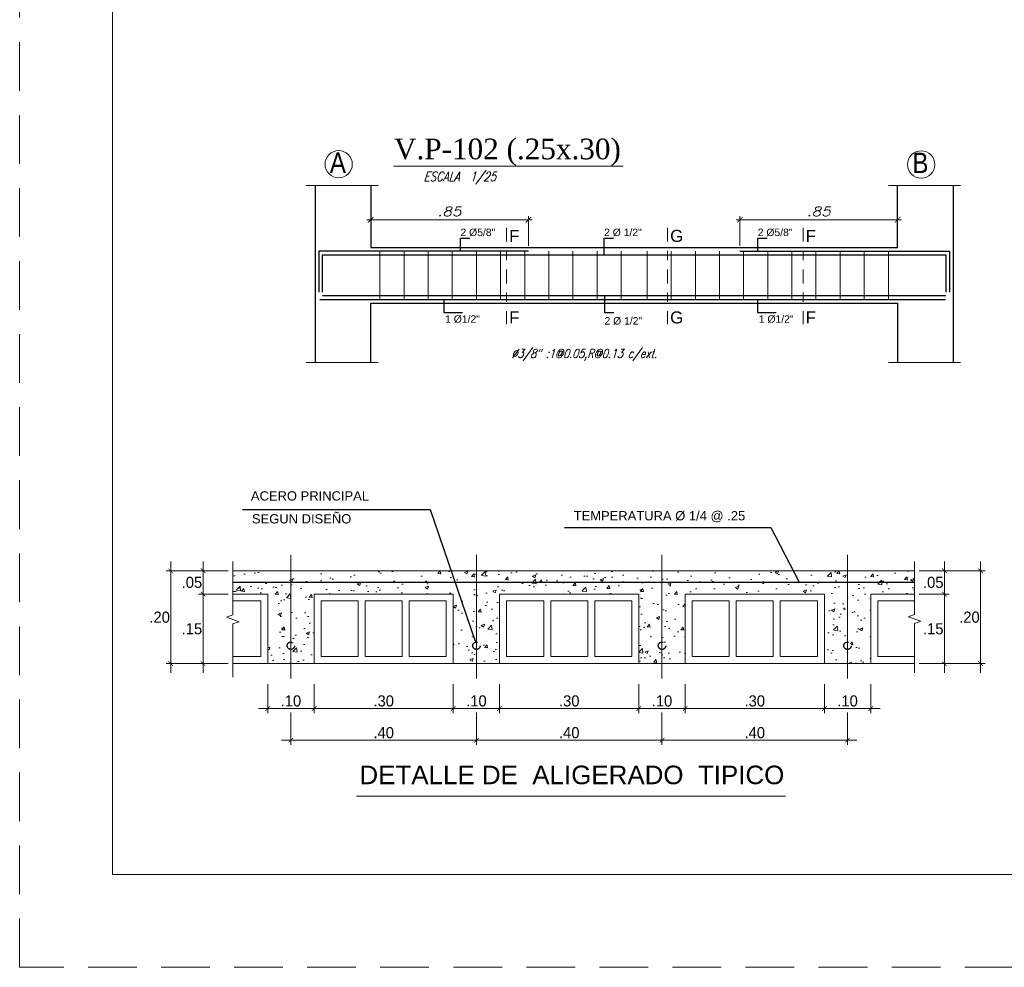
# Model space of a CAD drawing. Header units: metres. Extents: x -11 to 490, y -19 to 215.
# Tile 30 of 73: x 42 to 52, y -7 to 4. Entities that reach past the tile are written whole.
import ezdxf
from ezdxf.enums import TextEntityAlignment as Align

# ---------------------------------------------------------------- set-up
doc = ezdxf.new("R2010")
doc.units = ezdxf.units.M
for name, pattern in [('ARJ', [0.3, 0.2, -0.1]), ('CONTINUA', [0]), ('DASHDOT2', [0.5, 0.25, -0.125, 0, -0.125]), ('DASHED', [19.05, 12.7, -6.35]), ('DASHEDX2', [38.1, 25.4, -12.7]), ('HIDDEN', [0.375, 0.25, -0.125])]:
    doc.linetypes.add(name, pattern=pattern)
for name, color, linetype in [('ACERO', 30, 'Continuous'), ('CIMENZANJAS', 3, 'Continuous'), ('CODIGOS', 1, 'Continuous'), ('dibujavigas', 7, 'Continuous'), ('P1', 1, 'Continuous'), ('VIGAS', 2, 'Continuous')]:
    doc.layers.add(name, color=color, linetype=linetype)
for name, color, linetype, lineweight in [('ARMADURA', 4, 'Continuous', 25), ('COTA', 92, 'Continuous', 13), ('LAYER2', 1, 'Continuous', 20), ('MEZ', 51, 'Continuous', 13), ('p2', 255, 'Continuous', 15), ('Pluma 0.2', 252, 'Continuous', 20), ('Pluma Nº 0.1', 1, 'Continuous', 9), ('proy', 142, 'DASHEDX2', 20), ('TEXTO', 14, 'Continuous', 40)]:
    doc.layers.add(name, color=color, linetype=linetype, lineweight=lineweight)
doc.layers.add('no se imprime', color=8, linetype='DASHED', plot=False)
doc.styles.add('ARIAL', font='arial.ttf', dxfattribs={"width": 0.95})
doc.styles.add('ARIALREG', font='arial.ttf')
doc.styles.add('DUTCHBI', font='dutchbi.ttf')
doc.styles.add('INDICACIONES', font='romans.shx', dxfattribs={"width": 1.2, "oblique": 15})
doc.styles.add('STYLE1', font='arial.ttf')
doc.styles.add('STYLE2', font='swissel.ttf', dxfattribs={"height": 0.3})
doc.styles.add('STYLE5', font='romans.shx', dxfattribs={"width": 0.8})
doc.dimstyles.new('cota 10', dxfattribs={"dimtxt": 0.1, "dimasz": 0.05, "dimexe": 0.1, "dimexo": 0.1, "dimgap": 0.02, "dimtad": 2, "dimtih": 1, "dimtoh": 1, "dimlfac": 0.2, "dimzin": 0, "dimtxsty": 'ARIAL', "dimblk": 'ARCHTICK', "dimcen": 0, "dimdle": 0.1, "dimclrd": 256, "dimclre": 256, "dimclrt": 5, "dimadec": 0, "dimazin": 0, "dimtfac": 1, "dimtix": 1, "dimtmove": 0, "dimatfit": 0, "dimfxl": 1, "dimtolj": 1, "dimtzin": 0, "dimarcsym": 0})
doc.dimstyles.new('PLANTA-25', dxfattribs={"dimtxt": 0.085, "dimasz": 0.045, "dimexe": 0.04, "dimexo": 0.02, "dimgap": 0.018, "dimtad": 1, "dimtih": 1, "dimtoh": 1, "dimlfac": 0.5, "dimzin": 4, "dimdsep": 46, "dimtxsty": 'INDICACIONES', "dimblk": 'ARCHTICK', "dimcen": 0, "dimdle": 0.04, "dimclrd": 1, "dimclre": 1, "dimclrt": 3, "dimadec": 0, "dimazin": 0, "dimtfac": 1, "dimtmove": 2, "dimatfit": 3, "dimfxl": 1, "dimtolj": 1, "dimtzin": 4, "dimlwd": 5, "dimlwe": 5, "dimarcsym": 0})

# ---------------------------------------------------------------- blocks, each defined once
blk = doc.blocks.new('_ARCHTICK')
at = {"color": 0, "linetype": 'ByBlock', "const_width": 0.15}
blk.add_lwpolyline([(-0.5, -0.5), (0.5, 0.5)], dxfattribs=at)
blk = doc.blocks.new('*D29')
at = {"layer": 'COTA', "color": 152, "linetype": 'Continuous', "lineweight": 5, "transparency": 16777216}
for p, q in [((48.645, -3.841), (48.645, -4.189)), ((50.645, -3.841), (50.645, -4.189)), ((48.545, -4.139), (50.745, -4.139))]:
    blk.add_line(p, q, dxfattribs=at)
at = {"layer": 'Defpoints', "color": 0, "linetype": 'Continuous', "lineweight": 5, "transparency": 16777216}
for p in [(48.645, -3.791), (50.645, -3.791), (50.645, -4.139)]:
    blk.add_point(p, dxfattribs=at)
at = {"layer": 'COTA', "color": 152, "linetype": 'Continuous', "lineweight": 5, "transparency": 16777216, "xscale": 0.05, "yscale": 0.05, "zscale": 0.05, "rotation": 180}
blk.add_blockref('_ARCHTICK', (48.645, -4.139), dxfattribs=at)
at = {"layer": 'COTA', "color": 152, "linetype": 'Continuous', "lineweight": 5, "transparency": 16777216, "xscale": 0.05, "yscale": 0.05, "zscale": 0.05}
blk.add_blockref('_ARCHTICK', (50.645, -4.139), dxfattribs=at)
at = {"layer": 'COTA', "color": 3, "linetype": 'Continuous', "lineweight": 5, "transparency": 16777216, "insert": (49.645, -4.058), "char_height": 0.12, "attachment_point": 5, "style": 'ARIAL'}
blk.add_mtext('\\A1;.40', dxfattribs=at)
blk = doc.blocks.new('*D30')
at = {"layer": 'COTA', "color": 152, "linetype": 'Continuous', "lineweight": 5, "transparency": 16777216}
for p, q in [((48.895, -3.534), (48.895, -3.847)), ((50.395, -3.534), (50.395, -3.847)), ((48.795, -3.797), (50.495, -3.797))]:
    blk.add_line(p, q, dxfattribs=at)
at = {"layer": 'Defpoints', "color": 0, "linetype": 'Continuous', "lineweight": 5, "transparency": 16777216}
for p in [(48.895, -3.484), (50.395, -3.484), (50.395, -3.797)]:
    blk.add_point(p, dxfattribs=at)
at = {"layer": 'COTA', "color": 152, "linetype": 'Continuous', "lineweight": 5, "transparency": 16777216, "xscale": 0.05, "yscale": 0.05, "zscale": 0.05, "rotation": 180}
blk.add_blockref('_ARCHTICK', (48.895, -3.797), dxfattribs=at)
at = {"layer": 'COTA', "color": 152, "linetype": 'Continuous', "lineweight": 5, "transparency": 16777216, "xscale": 0.05, "yscale": 0.05, "zscale": 0.05}
blk.add_blockref('_ARCHTICK', (50.395, -3.797), dxfattribs=at)
at = {"layer": 'COTA', "color": 3, "linetype": 'Continuous', "lineweight": 5, "transparency": 16777216, "insert": (49.645, -3.716), "char_height": 0.12, "attachment_point": 5, "style": 'ARIAL'}
blk.add_mtext('\\A1;.30', dxfattribs=at)
blk = doc.blocks.new('*D31')
at = {"layer": 'COTA', "color": 152, "linetype": 'Continuous', "lineweight": 5, "transparency": 16777216}
for p, q in [((44.645, -3.841), (44.645, -4.189)), ((46.645, -3.841), (46.645, -4.189)), ((44.545, -4.139), (46.745, -4.139))]:
    blk.add_line(p, q, dxfattribs=at)
at = {"layer": 'Defpoints', "color": 0, "linetype": 'Continuous', "lineweight": 5, "transparency": 16777216}
for p in [(44.645, -3.791), (46.645, -3.791), (46.645, -4.139)]:
    blk.add_point(p, dxfattribs=at)
at = {"layer": 'COTA', "color": 152, "linetype": 'Continuous', "lineweight": 5, "transparency": 16777216, "xscale": 0.05, "yscale": 0.05, "zscale": 0.05, "rotation": 180}
blk.add_blockref('_ARCHTICK', (44.645, -4.139), dxfattribs=at)
at = {"layer": 'COTA', "color": 152, "linetype": 'Continuous', "lineweight": 5, "transparency": 16777216, "xscale": 0.05, "yscale": 0.05, "zscale": 0.05}
blk.add_blockref('_ARCHTICK', (46.645, -4.139), dxfattribs=at)
at = {"layer": 'COTA', "color": 3, "linetype": 'Continuous', "lineweight": 5, "transparency": 16777216, "insert": (45.645, -4.058), "char_height": 0.12, "attachment_point": 5, "style": 'ARIAL'}
blk.add_mtext('\\A1;.40', dxfattribs=at)
blk = doc.blocks.new('*D32')
at = {"layer": 'COTA', "color": 152, "linetype": 'Continuous', "lineweight": 5, "transparency": 16777216}
for p, q in [((44.895, -3.534), (44.895, -3.847)), ((46.395, -3.534), (46.395, -3.847)), ((44.795, -3.797), (46.495, -3.797))]:
    blk.add_line(p, q, dxfattribs=at)
at = {"layer": 'Defpoints', "color": 0, "linetype": 'Continuous', "lineweight": 5, "transparency": 16777216}
for p in [(44.895, -3.484), (46.395, -3.484), (46.395, -3.797)]:
    blk.add_point(p, dxfattribs=at)
at = {"layer": 'COTA', "color": 152, "linetype": 'Continuous', "lineweight": 5, "transparency": 16777216, "xscale": 0.05, "yscale": 0.05, "zscale": 0.05, "rotation": 180}
blk.add_blockref('_ARCHTICK', (44.895, -3.797), dxfattribs=at)
at = {"layer": 'COTA', "color": 152, "linetype": 'Continuous', "lineweight": 5, "transparency": 16777216, "xscale": 0.05, "yscale": 0.05, "zscale": 0.05}
blk.add_blockref('_ARCHTICK', (46.395, -3.797), dxfattribs=at)
at = {"layer": 'COTA', "color": 3, "linetype": 'Continuous', "lineweight": 5, "transparency": 16777216, "insert": (45.645, -3.716), "char_height": 0.12, "attachment_point": 5, "style": 'ARIAL'}
blk.add_mtext('\\A1;.30', dxfattribs=at)
blk = doc.blocks.new('*D33')
at = {"layer": 'COTA', "color": 152, "linetype": 'Continuous', "lineweight": 5, "transparency": 16777216}
for p, q in [((52.079, -2.213), (52.079, -3.413)), ((51.626, -2.313), (52.129, -2.313)), ((51.626, -3.313), (52.129, -3.313))]:
    blk.add_line(p, q, dxfattribs=at)
at = {"layer": 'Defpoints', "color": 0, "linetype": 'Continuous', "lineweight": 5, "transparency": 16777216}
for p in [(51.576, -2.313), (51.576, -3.313), (52.079, -3.313)]:
    blk.add_point(p, dxfattribs=at)
at = {"layer": 'COTA', "color": 152, "linetype": 'Continuous', "lineweight": 5, "transparency": 16777216, "xscale": 0.05, "yscale": 0.05, "zscale": 0.05}
for p, rotation in [((52.079, -2.313), 90), ((52.079, -3.313), 270)]:
    blk.add_blockref('_ARCHTICK', p, dxfattribs=dict(at, rotation=rotation))
at = {"layer": 'COTA', "color": 3, "linetype": 'Continuous', "lineweight": 5, "transparency": 16777216, "insert": (51.959, -2.813), "char_height": 0.12, "attachment_point": 5, "style": 'ARIAL'}
blk.add_mtext('\\A1;.20', dxfattribs=at)
blk = doc.blocks.new('*D34')
at = {"layer": 'COTA', "color": 152, "linetype": 'Continuous', "lineweight": 5, "transparency": 16777216}
for p, q in [((48.395, -3.534), (48.395, -3.847)), ((48.895, -3.534), (48.895, -3.847)), ((48.295, -3.797), (48.995, -3.797))]:
    blk.add_line(p, q, dxfattribs=at)
at = {"layer": 'Defpoints', "color": 0, "linetype": 'Continuous', "lineweight": 5, "transparency": 16777216}
for p in [(48.395, -3.484), (48.895, -3.484), (48.895, -3.797)]:
    blk.add_point(p, dxfattribs=at)
at = {"layer": 'COTA', "color": 152, "linetype": 'Continuous', "lineweight": 5, "transparency": 16777216, "xscale": 0.05, "yscale": 0.05, "zscale": 0.05, "rotation": 180}
blk.add_blockref('_ARCHTICK', (48.395, -3.797), dxfattribs=at)
at = {"layer": 'COTA', "color": 152, "linetype": 'Continuous', "lineweight": 5, "transparency": 16777216, "xscale": 0.05, "yscale": 0.05, "zscale": 0.05}
blk.add_blockref('_ARCHTICK', (48.895, -3.797), dxfattribs=at)
at = {"layer": 'COTA', "color": 3, "linetype": 'Continuous', "lineweight": 5, "transparency": 16777216, "insert": (48.645, -3.716), "char_height": 0.12, "attachment_point": 5, "style": 'ARIAL'}
blk.add_mtext('\\A1;.10', dxfattribs=at)
blk = doc.blocks.new('*D35')
at = {"layer": 'COTA', "color": 152, "linetype": 'Continuous', "lineweight": 5, "transparency": 16777216}
for p, q in [((46.395, -3.534), (46.395, -3.847)), ((46.895, -3.534), (46.895, -3.847)), ((46.295, -3.797), (46.995, -3.797))]:
    blk.add_line(p, q, dxfattribs=at)
at = {"layer": 'Defpoints', "color": 0, "linetype": 'Continuous', "lineweight": 5, "transparency": 16777216}
for p in [(46.395, -3.484), (46.895, -3.484), (46.895, -3.797)]:
    blk.add_point(p, dxfattribs=at)
at = {"layer": 'COTA', "color": 152, "linetype": 'Continuous', "lineweight": 5, "transparency": 16777216, "xscale": 0.05, "yscale": 0.05, "zscale": 0.05, "rotation": 180}
blk.add_blockref('_ARCHTICK', (46.395, -3.797), dxfattribs=at)
at = {"layer": 'COTA', "color": 152, "linetype": 'Continuous', "lineweight": 5, "transparency": 16777216, "xscale": 0.05, "yscale": 0.05, "zscale": 0.05}
blk.add_blockref('_ARCHTICK', (46.895, -3.797), dxfattribs=at)
at = {"layer": 'COTA', "color": 3, "linetype": 'Continuous', "lineweight": 5, "transparency": 16777216, "insert": (46.645, -3.716), "char_height": 0.12, "attachment_point": 5, "style": 'ARIAL'}
blk.add_mtext('\\A1;.10', dxfattribs=at)
blk = doc.blocks.new('*D36')
at = {"layer": 'COTA', "color": 152, "linetype": 'Continuous', "lineweight": 5, "transparency": 16777216}
for p, q in [((46.645, -3.841), (46.645, -4.189)), ((48.645, -3.841), (48.645, -4.189)), ((46.545, -4.139), (48.745, -4.139))]:
    blk.add_line(p, q, dxfattribs=at)
at = {"layer": 'Defpoints', "color": 0, "linetype": 'Continuous', "lineweight": 5, "transparency": 16777216}
for p in [(46.645, -3.791), (48.645, -3.791), (48.645, -4.139)]:
    blk.add_point(p, dxfattribs=at)
at = {"layer": 'COTA', "color": 152, "linetype": 'Continuous', "lineweight": 5, "transparency": 16777216, "xscale": 0.05, "yscale": 0.05, "zscale": 0.05, "rotation": 180}
blk.add_blockref('_ARCHTICK', (46.645, -4.139), dxfattribs=at)
at = {"layer": 'COTA', "color": 152, "linetype": 'Continuous', "lineweight": 5, "transparency": 16777216, "xscale": 0.05, "yscale": 0.05, "zscale": 0.05}
blk.add_blockref('_ARCHTICK', (48.645, -4.139), dxfattribs=at)
at = {"layer": 'COTA', "color": 3, "linetype": 'Continuous', "lineweight": 5, "transparency": 16777216, "insert": (47.645, -4.058), "char_height": 0.12, "attachment_point": 5, "style": 'ARIAL'}
blk.add_mtext('\\A1;.40', dxfattribs=at)
blk = doc.blocks.new('*D37')
at = {"layer": 'COTA', "color": 152, "linetype": 'Continuous', "lineweight": 5, "transparency": 16777216}
for p, q in [((46.895, -3.534), (46.895, -3.847)), ((48.395, -3.534), (48.395, -3.847)), ((46.795, -3.797), (48.495, -3.797))]:
    blk.add_line(p, q, dxfattribs=at)
at = {"layer": 'Defpoints', "color": 0, "linetype": 'Continuous', "lineweight": 5, "transparency": 16777216}
for p in [(46.895, -3.484), (48.395, -3.484), (48.395, -3.797)]:
    blk.add_point(p, dxfattribs=at)
at = {"layer": 'COTA', "color": 152, "linetype": 'Continuous', "lineweight": 5, "transparency": 16777216, "xscale": 0.05, "yscale": 0.05, "zscale": 0.05, "rotation": 180}
blk.add_blockref('_ARCHTICK', (46.895, -3.797), dxfattribs=at)
at = {"layer": 'COTA', "color": 152, "linetype": 'Continuous', "lineweight": 5, "transparency": 16777216, "xscale": 0.05, "yscale": 0.05, "zscale": 0.05}
blk.add_blockref('_ARCHTICK', (48.395, -3.797), dxfattribs=at)
at = {"layer": 'COTA', "color": 3, "linetype": 'Continuous', "lineweight": 5, "transparency": 16777216, "insert": (47.645, -3.716), "char_height": 0.12, "attachment_point": 5, "style": 'ARIAL'}
blk.add_mtext('\\A1;.30', dxfattribs=at)
blk = doc.blocks.new('*D38')
at = {"layer": 'COTA', "color": 152, "linetype": 'Continuous', "lineweight": 5, "transparency": 16777216}
for p, q in [((51.689, -2.213), (51.689, -2.663)), ((51.418, -2.313), (51.739, -2.313)), ((51.418, -2.563), (51.739, -2.563))]:
    blk.add_line(p, q, dxfattribs=at)
at = {"layer": 'Defpoints', "color": 0, "linetype": 'Continuous', "lineweight": 5, "transparency": 16777216}
for p in [(51.368, -2.313), (51.368, -2.563), (51.689, -2.563)]:
    blk.add_point(p, dxfattribs=at)
at = {"layer": 'COTA', "color": 152, "linetype": 'Continuous', "lineweight": 5, "transparency": 16777216, "xscale": 0.05, "yscale": 0.05, "zscale": 0.05}
for p, rotation in [((51.689, -2.313), 90), ((51.689, -2.563), 270)]:
    blk.add_blockref('_ARCHTICK', p, dxfattribs=dict(at, rotation=rotation))
at = {"layer": 'COTA', "color": 3, "linetype": 'Continuous', "lineweight": 5, "transparency": 16777216, "insert": (51.569, -2.438), "char_height": 0.12, "attachment_point": 5, "style": 'ARIAL'}
blk.add_mtext('\\A1;.05', dxfattribs=at)
blk = doc.blocks.new('*D39')
at = {"layer": 'COTA', "color": 152, "linetype": 'Continuous', "lineweight": 5, "transparency": 16777216}
for p, q in [((51.689, -2.463), (51.689, -3.413)), ((51.418, -2.563), (51.739, -2.563)), ((51.418, -3.313), (51.739, -3.313))]:
    blk.add_line(p, q, dxfattribs=at)
at = {"layer": 'Defpoints', "color": 0, "linetype": 'Continuous', "lineweight": 5, "transparency": 16777216}
for p in [(51.368, -2.563), (51.368, -3.313), (51.689, -3.313)]:
    blk.add_point(p, dxfattribs=at)
at = {"layer": 'COTA', "color": 152, "linetype": 'Continuous', "lineweight": 5, "transparency": 16777216, "xscale": 0.05, "yscale": 0.05, "zscale": 0.05}
for p, rotation in [((51.689, -2.563), 90), ((51.689, -3.313), 270)]:
    blk.add_blockref('_ARCHTICK', p, dxfattribs=dict(at, rotation=rotation))
at = {"layer": 'COTA', "color": 3, "linetype": 'Continuous', "lineweight": 5, "transparency": 16777216, "insert": (51.569, -2.938), "char_height": 0.12, "attachment_point": 5, "style": 'ARIAL'}
blk.add_mtext('\\A1;.15', dxfattribs=at)
blk = doc.blocks.new('*D40')
at = {"layer": 'COTA', "color": 152, "linetype": 'Continuous', "lineweight": 5, "transparency": 16777216}
for p, q in [((50.395, -3.534), (50.395, -3.847)), ((50.895, -3.534), (50.895, -3.847)), ((50.295, -3.797), (50.995, -3.797))]:
    blk.add_line(p, q, dxfattribs=at)
at = {"layer": 'Defpoints', "color": 0, "linetype": 'Continuous', "lineweight": 5, "transparency": 16777216}
for p in [(50.395, -3.484), (50.895, -3.484), (50.895, -3.797)]:
    blk.add_point(p, dxfattribs=at)
at = {"layer": 'COTA', "color": 152, "linetype": 'Continuous', "lineweight": 5, "transparency": 16777216, "xscale": 0.05, "yscale": 0.05, "zscale": 0.05, "rotation": 180}
blk.add_blockref('_ARCHTICK', (50.395, -3.797), dxfattribs=at)
at = {"layer": 'COTA', "color": 152, "linetype": 'Continuous', "lineweight": 5, "transparency": 16777216, "xscale": 0.05, "yscale": 0.05, "zscale": 0.05}
blk.add_blockref('_ARCHTICK', (50.895, -3.797), dxfattribs=at)
at = {"layer": 'COTA', "color": 3, "linetype": 'Continuous', "lineweight": 5, "transparency": 16777216, "insert": (50.645, -3.716), "char_height": 0.12, "attachment_point": 5, "style": 'ARIAL'}
blk.add_mtext('\\A1;.10', dxfattribs=at)
blk = doc.blocks.new('*D41')
at = {"layer": 'COTA', "color": 152, "linetype": 'Continuous', "lineweight": 5, "transparency": 16777216}
for p, q in [((43.698, -2.463), (43.698, -3.413)), ((43.97, -2.563), (43.648, -2.563)), ((43.97, -3.313), (43.648, -3.313))]:
    blk.add_line(p, q, dxfattribs=at)
at = {"layer": 'Defpoints', "color": 0, "linetype": 'Continuous', "lineweight": 5, "transparency": 16777216}
for p in [(44.02, -2.563), (43.698, -3.313), (44.02, -3.313)]:
    blk.add_point(p, dxfattribs=at)
at = {"layer": 'COTA', "color": 152, "linetype": 'Continuous', "lineweight": 5, "transparency": 16777216, "xscale": 0.05, "yscale": 0.05, "zscale": 0.05}
for p, rotation in [((43.698, -2.563), 90), ((43.698, -3.313), 270)]:
    blk.add_blockref('_ARCHTICK', p, dxfattribs=dict(at, rotation=rotation))
at = {"layer": 'COTA', "color": 3, "linetype": 'Continuous', "lineweight": 5, "transparency": 16777216, "insert": (43.578, -2.938), "char_height": 0.12, "attachment_point": 5, "style": 'ARIAL'}
blk.add_mtext('\\A1;.15', dxfattribs=at)
blk = doc.blocks.new('*D42')
at = {"layer": 'COTA', "color": 152, "linetype": 'Continuous', "lineweight": 5, "transparency": 16777216}
for p, q in [((43.698, -2.213), (43.698, -2.663)), ((43.97, -2.313), (43.648, -2.313)), ((43.97, -2.563), (43.648, -2.563))]:
    blk.add_line(p, q, dxfattribs=at)
at = {"layer": 'Defpoints', "color": 0, "linetype": 'Continuous', "lineweight": 5, "transparency": 16777216}
for p in [(44.02, -2.313), (43.698, -2.563), (44.02, -2.563)]:
    blk.add_point(p, dxfattribs=at)
at = {"layer": 'COTA', "color": 152, "linetype": 'Continuous', "lineweight": 5, "transparency": 16777216, "xscale": 0.05, "yscale": 0.05, "zscale": 0.05}
for p, rotation in [((43.698, -2.313), 90), ((43.698, -2.563), 270)]:
    blk.add_blockref('_ARCHTICK', p, dxfattribs=dict(at, rotation=rotation))
at = {"layer": 'COTA', "color": 3, "linetype": 'Continuous', "lineweight": 5, "transparency": 16777216, "insert": (43.578, -2.438), "char_height": 0.12, "attachment_point": 5, "style": 'ARIAL'}
blk.add_mtext('\\A1;.05', dxfattribs=at)
blk = doc.blocks.new('*D43')
at = {"layer": 'COTA', "color": 152, "linetype": 'Continuous', "lineweight": 5, "transparency": 16777216}
for p, q in [((43.349, -2.213), (43.349, -3.413)), ((43.762, -2.313), (43.299, -2.313)), ((43.762, -3.313), (43.299, -3.313))]:
    blk.add_line(p, q, dxfattribs=at)
at = {"layer": 'Defpoints', "color": 0, "linetype": 'Continuous', "lineweight": 5, "transparency": 16777216}
for p in [(43.812, -2.313), (43.349, -3.313), (43.812, -3.313)]:
    blk.add_point(p, dxfattribs=at)
at = {"layer": 'COTA', "color": 152, "linetype": 'Continuous', "lineweight": 5, "transparency": 16777216, "xscale": 0.05, "yscale": 0.05, "zscale": 0.05}
for p, rotation in [((43.349, -2.313), 90), ((43.349, -3.313), 270)]:
    blk.add_blockref('_ARCHTICK', p, dxfattribs=dict(at, rotation=rotation))
at = {"layer": 'COTA', "color": 3, "linetype": 'Continuous', "lineweight": 5, "transparency": 16777216, "insert": (43.23, -2.813), "char_height": 0.12, "attachment_point": 5, "style": 'ARIAL'}
blk.add_mtext('\\A1;.20', dxfattribs=at)
blk = doc.blocks.new('*D44')
at = {"layer": 'COTA', "color": 152, "linetype": 'Continuous', "lineweight": 5, "transparency": 16777216}
for p, q in [((44.395, -3.534), (44.395, -3.847)), ((44.895, -3.534), (44.895, -3.847)), ((44.295, -3.797), (44.995, -3.797))]:
    blk.add_line(p, q, dxfattribs=at)
at = {"layer": 'Defpoints', "color": 0, "linetype": 'Continuous', "lineweight": 5, "transparency": 16777216}
for p in [(44.395, -3.484), (44.895, -3.484), (44.895, -3.797)]:
    blk.add_point(p, dxfattribs=at)
at = {"layer": 'COTA', "color": 152, "linetype": 'Continuous', "lineweight": 5, "transparency": 16777216, "xscale": 0.05, "yscale": 0.05, "zscale": 0.05, "rotation": 180}
blk.add_blockref('_ARCHTICK', (44.395, -3.797), dxfattribs=at)
at = {"layer": 'COTA', "color": 152, "linetype": 'Continuous', "lineweight": 5, "transparency": 16777216, "xscale": 0.05, "yscale": 0.05, "zscale": 0.05}
blk.add_blockref('_ARCHTICK', (44.895, -3.797), dxfattribs=at)
at = {"layer": 'COTA', "color": 3, "linetype": 'Continuous', "lineweight": 5, "transparency": 16777216, "insert": (44.645, -3.716), "char_height": 0.12, "attachment_point": 5, "style": 'ARIAL'}
blk.add_mtext('\\A1;.10', dxfattribs=at)
blk = doc.blocks.new('*D13')
at = {"layer": 'Defpoints', "color": 0, "lineweight": 5, "ltscale": 0.25, "transparency": 16777216}
for p in [(45.505, 1.472), (45.505, 1.172), (47.205, 1.172)]:
    blk.add_point(p, dxfattribs=at)
at = {"layer": 'Pluma Nº 0.1', "color": 1, "lineweight": 5, "ltscale": 0.25, "transparency": 16777216}
for p, q in [((45.505, 1.192), (45.505, 1.512)), ((47.205, 1.192), (47.205, 1.512)), ((47.245, 1.472), (45.465, 1.472))]:
    blk.add_line(p, q, dxfattribs=at)
at = {"layer": 'Pluma Nº 0.1', "color": 1, "lineweight": 5, "ltscale": 0.25, "transparency": 16777216, "xscale": 0.06, "yscale": 0.06, "zscale": 0.06, "rotation": 180.0000000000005}
blk.add_blockref('_ARCHTICK', (45.505, 1.472), dxfattribs=at)
at = {"layer": 'Pluma Nº 0.1', "color": 1, "lineweight": 5, "ltscale": 0.25, "transparency": 16777216, "xscale": 0.06, "yscale": 0.06, "zscale": 0.06}
blk.add_blockref('_ARCHTICK', (47.205, 1.472), dxfattribs=at)
at = {"layer": 'Pluma Nº 0.1', "color": 3, "ltscale": 0.25, "transparency": 16777216, "insert": (46.355, 1.562), "char_height": 0.1, "attachment_point": 5, "style": 'INDICACIONES'}
blk.add_mtext('\\A1;.85', dxfattribs=at)
blk = doc.blocks.new('*D14')
at = {"layer": 'Defpoints', "color": 0, "lineweight": 5, "ltscale": 0.25, "transparency": 16777216}
for p in [(51.185, 1.472), (49.485, 1.172), (51.185, 1.172)]:
    blk.add_point(p, dxfattribs=at)
at = {"layer": 'Pluma Nº 0.1', "color": 1, "lineweight": 5, "ltscale": 0.25, "transparency": 16777216}
for p, q in [((49.485, 1.192), (49.485, 1.512)), ((51.185, 1.192), (51.185, 1.512)), ((49.445, 1.472), (51.225, 1.472))]:
    blk.add_line(p, q, dxfattribs=at)
at = {"layer": 'Pluma Nº 0.1', "color": 1, "lineweight": 5, "ltscale": 0.25, "transparency": 16777216, "xscale": 0.06, "yscale": 0.06, "zscale": 0.06, "rotation": 180}
blk.add_blockref('_ARCHTICK', (49.485, 1.472), dxfattribs=at)
at = {"layer": 'Pluma Nº 0.1', "color": 1, "lineweight": 5, "ltscale": 0.25, "transparency": 16777216, "xscale": 0.06, "yscale": 0.06, "zscale": 0.06}
blk.add_blockref('_ARCHTICK', (51.185, 1.472), dxfattribs=at)
at = {"layer": 'Pluma Nº 0.1', "color": 3, "ltscale": 0.25, "transparency": 16777216, "insert": (50.335, 1.562), "char_height": 0.1, "attachment_point": 5, "style": 'INDICACIONES'}
blk.add_mtext('\\A1;.85', dxfattribs=at)

msp = doc.modelspace()

# ---------------------------------------------------------------- hatches: boundary and pattern name
at = {"layer": 'MEZ'}
h = msp.add_hatch(dxfattribs=at)
h.set_pattern_fill('AR-CONC', scale=0.002, style=0)
h.set_pattern_definition([(50, (-405.0756, -237.67594), (0.36436934, -0.03187817), [0.0381, -0.4191]), (355, (-405.0756, -237.67594), (-0.07048565, 0.38211329), [0.03048, -0.33528]), (100.451, (-405.04523, -237.6786), (0.293885, 0.35023338), [0.03238, -0.35618]), (46.1842, (-405.0756, -237.57434), (0.5421581, -0.08408466), [0.05715, -0.62865]), (96.6356, (-405.0304, -237.58135), (0.47480847, 0.4948511), [0.04857, -0.53427]), (351.184, (-405.0756, -237.57434), (0.4748092, 0.49485024), [0.04572, -0.50292]), (21, (-405.0248, -237.59974), (0.30322976, -0.20453104), [0.0381, -0.4191]), (326, (-405.0248, -237.59974), (0.12360406, 0.36837593), [0.03048, -0.33528]), (71.4514, (-404.99953, -237.61678), (0.42683298, 0.16384572), [0.03238, -0.35618]), (37.5, (-405.0756, -237.67594), (0.006177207, 0.169110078), [0, -0.331216, 0, -0.34036, 0, -0.33655]), (7.5, (-405.0756, -237.67594), (0.133639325, 0.20036115), [0, -0.194056, 0, -0.323596, 0, -0.12827]), (327.5, (-405.18888, -237.67594), (0.27118119, -0.011457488), [0, -0.127, 0, -0.39624, 0, -0.52578]), (317.5, (-405.23968, -237.67594), (0.29625836, 0.05085298), [0, -0.1651, 0, -0.263144, 0, -0.37338])])
h.paths.add_polyline_path([(48.895, -2.563), (50.395, -2.563), (50.395, -3.313), (50.895, -3.313), (50.895, -2.563), (51.368, -2.563), (51.368, -2.436), (47.969, -2.436), (47.863, -2.563), (48.395, -2.563), (48.395, -3.313), (48.895, -3.313)])
h.paths.add_polyline_path([(48.685, -2.693, -1), (48.605, -2.693, -1)], flags=16)
h.paths.add_polyline_path([(48.685, -3.12, -1), (48.605, -3.12, -1)], flags=16)
h.paths.add_polyline_path([(50.685, -2.693, -1), (50.605, -2.693, -1)], flags=16)
h.paths.add_polyline_path([(50.685, -3.12, -1), (50.605, -3.12, -1)], flags=16)
h.paths.add_polyline_path([(47.969, -2.436), (46.455, -2.436), (46.612, -2.669, -0.725401), (46.685, -2.693, -1), (46.605, -2.693, -0.159151), (46.612, -2.669), (46.455, -2.436), (44.02, -2.436), (44.02, -2.563), (44.395, -2.563), (44.395, -3.313), (44.895, -3.313), (44.895, -2.563), (46.395, -2.563), (46.395, -3.313), (46.895, -3.313), (46.895, -2.563), (47.863, -2.563)])
h.paths.add_polyline_path([(48.071, -2.313), (46.371, -2.313), (46.455, -2.436), (47.969, -2.436)])
h.paths.add_polyline_path([(50.193, -2.313), (48.071, -2.313), (47.969, -2.436), (50.124, -2.436)])
h.paths.add_polyline_path([(51.368, -2.313), (50.193, -2.313), (50.124, -2.436), (51.368, -2.436)])
h.paths.add_polyline_path([(46.371, -2.313), (44.02, -2.313), (44.02, -2.436), (46.455, -2.436)])

# ---------------------------------------------------------------- linework, layer by layer
at = {"layer": 'ACERO', "linetype": 'DASHEDX2'}
msp.add_line((44.02, -2.436), (51.368, -2.436), dxfattribs=at)
at = {"layer": 'ACERO', "linetype": 'ARJ'}
for centre in [(44.645, -3.12), (46.645, -3.12), (48.645, -3.12), (50.645, -3.12)]:
    msp.add_circle(centre, 0.04, dxfattribs=at)
at = {"layer": 'ARMADURA', "color": 1, "linetype": 'Continuous', "lineweight": 5}
msp.add_line((45.756, 2.05), (48.225, 2.05), dxfattribs=at)
at = {"layer": 'ARMADURA', "color": 3, "linetype": 'DASHDOT2', "lineweight": 5, "ltscale": 0.6}
for p, q in [((46.97, 1.386), (46.97, 0.347)), ((48.706, 1.386), (48.706, 0.347)), ((50.167, 1.386), (50.167, 0.347))]:
    msp.add_line(p, q, dxfattribs=at)
at = {"layer": 'ARMADURA', "color": 2, "linetype": 'Continuous', "lineweight": 5}
for centre in [(45.16, 2.07), (51.439, 2.068)]:
    msp.add_circle(centre, 0.147, dxfattribs=at)
at = {"layer": 'CODIGOS', "color": 7, "linetype": 'Continuous', "lineweight": 5}
msp.add_line((45.353, -4.743), (49.978, -4.743), dxfattribs=at)
at = {"layer": 'COTA', "linetype": 'Continuous'}
for points in [[(44.02, -2.213), (44.02, -2.786), (43.952, -2.811), (44.089, -2.861), (44.02, -2.886), (44.02, -3.459)], [(51.368, -2.213), (51.368, -2.782), (51.299, -2.807), (51.436, -2.857), (51.368, -2.882), (51.368, -3.413)]]:
    msp.add_lwpolyline(points, dxfattribs=at)
at = {"layer": 'dibujavigas', "color": 2}
for points in [[(44.905, 1.842), (44.905, -0.066)], [(45.505, 1.842), (45.505, 1.172), (51.185, 1.172), (51.185, 1.842)], [(51.785, 1.842), (51.785, -0.066)], [(45.505, -0.066), (45.505, 0.572), (51.185, 0.572), (51.185, -0.066)]]:
    msp.add_lwpolyline(points, dxfattribs=at)
at = {"layer": 'dibujavigas', "color": 1}
for points in [[(45.505, 1.172), (51.185, 1.172)], [(45.505, 1.172), (51.185, 1.172)], [(46.473, 1.132), (46.473, 1.272), (46.573, 1.272)], [(48.021, 1.092), (48.021, 1.272), (48.121, 1.272)], [(49.677, 1.132), (49.677, 1.272), (49.777, 1.272)], [(48.025, 0.652), (48.025, 0.472), (48.125, 0.472)], [(46.295, 0.612), (46.295, 0.472)], [(49.676, 0.612), (49.676, 0.472)], [(46.295, 0.472), (46.495, 0.472)], [(49.676, 0.472), (49.876, 0.472)]]:
    msp.add_lwpolyline(points, dxfattribs=at)
at = {"layer": 'dibujavigas', "color": 4}
for points in [[(47.205, 1.132), (44.945, 1.132), (44.945, 0.692)], [(44.985, 0.692), (44.985, 1.092), (51.705, 1.092), (51.705, 0.692)], [(49.485, 1.132), (51.745, 1.132), (51.745, 0.692)], [(51.705, 0.652), (44.985, 0.652)], [(44.955, 0.612), (51.702, 0.612)]]:
    msp.add_lwpolyline(points, dxfattribs=at)
at = {"layer": 'dibujavigas', "color": 1, "linetype": 'Continuous', "lineweight": 5}
for points in [[(45.605, 1.132), (45.605, 0.612)], [(45.865, 1.132), (45.865, 0.612)], [(46.125, 1.132), (46.125, 0.612)], [(46.385, 1.132), (46.385, 0.612)], [(46.645, 1.132), (46.645, 0.612)], [(46.905, 1.132), (46.905, 0.612)], [(47.165, 1.132), (47.165, 0.612)], [(47.425, 1.132), (47.425, 0.612)], [(47.685, 1.132), (47.685, 0.612)], [(47.945, 1.132), (47.945, 0.612)], [(48.205, 1.132), (48.205, 0.612)], [(48.485, 1.132), (48.485, 0.612)], [(48.745, 1.132), (48.745, 0.612)], [(49.005, 1.132), (49.005, 0.612)], [(49.265, 1.132), (49.265, 0.612)], [(49.525, 1.132), (49.525, 0.612)], [(49.785, 1.132), (49.785, 0.612)], [(50.045, 1.132), (50.045, 0.612)], [(50.305, 1.132), (50.305, 0.612)], [(50.565, 1.132), (50.565, 0.612)], [(50.825, 1.132), (50.825, 0.612)], [(51.085, 1.132), (51.085, 0.612)]]:
    msp.add_lwpolyline(points, dxfattribs=at)
at = {"layer": 'no se imprime', "color": 251, "linetype": 'HIDDEN', "lineweight": 5, "ltscale": 2.1}
msp.add_lwpolyline([(41.721, -6.587), (41.721, 23.913), (84.721, 23.913), (84.721, -6.587)], close=True, dxfattribs=at)
at = {"layer": 'P1', "color": 1}
for p, q in [((44.123, -1.653), (46.146, -1.653)), ((46.146, -1.653), (46.634, -3.082)), ((47.595, -1.845), (49.82, -1.845)), ((49.82, -1.845), (50.124, -2.436))]:
    msp.add_line(p, q, dxfattribs=at)
at = {"layer": 'p2', "color": 9}
for p, q in [((44.02, -2.313), (51.368, -2.313)), ((44.02, -2.563), (44.395, -2.563)), ((44.02, -2.638), (44.32, -2.638)), ((44.32, -2.638), (44.32, -3.238)), ((44.395, -2.563), (44.395, -3.313)), ((44.895, -2.563), (46.395, -2.563)), ((44.895, -2.563), (44.895, -3.313)), ((44.97, -2.638), (45.37, -2.638)), ((44.97, -3.238), (44.97, -2.638)), ((45.37, -3.238), (45.37, -2.638)), ((45.445, -3.238), (45.445, -2.638)), ((45.445, -2.638), (45.845, -2.638)), ((45.845, -3.238), (45.845, -2.638)), ((45.92, -2.638), (46.32, -2.638)), ((45.92, -3.238), (45.92, -2.638)), ((46.32, -2.638), (46.32, -3.238)), ((46.395, -2.563), (46.395, -3.313)), ((46.395, -2.563), (46.395, -3.313)), ((46.895, -2.563), (46.895, -3.313)), ((46.895, -2.563), (48.395, -2.563)), ((46.97, -3.238), (46.97, -2.638)), ((46.97, -2.638), (47.37, -2.638)), ((47.37, -3.238), (47.37, -2.638)), ((47.445, -2.638), (47.845, -2.638)), ((47.445, -3.238), (47.445, -2.638)), ((47.845, -3.238), (47.845, -2.638)), ((47.92, -2.638), (48.32, -2.638)), ((47.92, -3.238), (47.92, -2.638)), ((48.32, -2.638), (48.32, -3.238)), ((48.395, -2.563), (48.395, -3.313)), ((48.895, -2.563), (50.395, -2.563)), ((48.895, -2.563), (48.895, -3.313)), ((48.97, -2.638), (49.37, -2.638)), ((48.97, -3.238), (48.97, -2.638)), ((49.37, -3.238), (49.37, -2.638)), ((49.445, -3.238), (49.445, -2.638)), ((49.445, -2.638), (49.845, -2.638)), ((49.845, -3.238), (49.845, -2.638)), ((49.92, -3.238), (49.92, -2.638)), ((49.92, -2.638), (50.32, -2.638)), ((50.32, -2.638), (50.32, -3.238)), ((50.395, -2.563), (50.395, -3.313)), ((50.895, -2.563), (50.895, -3.313)), ((50.895, -2.563), (51.368, -2.563)), ((50.97, -2.638), (50.97, -3.238)), ((51.368, -2.638), (50.97, -2.638)), ((44.32, -3.238), (44.02, -3.238)), ((45.37, -3.238), (44.97, -3.238)), ((45.845, -3.238), (45.445, -3.238)), ((46.32, -3.238), (45.92, -3.238)), ((47.37, -3.238), (46.97, -3.238)), ((47.845, -3.238), (47.445, -3.238)), ((48.32, -3.238), (47.92, -3.238)), ((49.37, -3.238), (48.97, -3.238)), ((49.845, -3.238), (49.445, -3.238)), ((50.32, -3.238), (49.92, -3.238)), ((50.97, -3.238), (51.368, -3.238)), ((44.02, -3.313), (51.368, -3.313))]:
    msp.add_line(p, q, dxfattribs=at)
at = {"layer": 'p2'}
for p, q in [((44.395, -3.313), (44.895, -3.313)), ((46.395, -3.313), (46.895, -3.313)), ((48.395, -3.313), (48.895, -3.313)), ((50.395, -3.313), (50.895, -3.313))]:
    msp.add_line(p, q, dxfattribs=at)
at = {"layer": 'Pluma 0.2', "color": 4, "ltscale": 0.5}
msp.add_lwpolyline([(42.721, 22.913), (83.721, 22.913), (83.721, -5.587), (42.721, -5.587)], close=True, dxfattribs=at)
at = {"layer": 'proy'}
for p, q in [((44.645, -3.475), (44.645, -2.139)), ((46.645, -3.475), (46.645, -2.139)), ((48.645, -3.475), (48.645, -2.139)), ((50.645, -3.475), (50.645, -2.139))]:
    msp.add_line(p, q, dxfattribs=at)
at = {"layer": 'VIGAS', "color": 152, "linetype": 'Continuous', "lineweight": 5}
for p, q in [((45.584, 1.842), (44.809, 1.842)), ((51.863, 1.842), (51.088, 1.842)), ((45.584, -0.066), (44.809, -0.066)), ((51.863, -0.066), (51.088, -0.066))]:
    msp.add_line(p, q, dxfattribs=at)

# ---------------------------------------------------------------- texts
at = {"layer": 'ARMADURA', "color": 4, "linetype": 'Continuous', "style": 'STYLE2', "width": 0.85}
for s, p in [('A', (45.064, 1.977)), ('B', (51.343, 1.975))]:
    msp.add_text(s, height=0.22, dxfattribs=at).set_placement(p)
at = {"layer": 'CIMENZANJAS', "color": 3, "linetype": 'CONTINUA', "ltscale": 15, "style": 'ARIAL'}
msp.add_text('DETALLE DE  ALIGERADO  TIPICO', height=0.2, dxfattribs=at).set_placement((45.384, -4.613))
at = {"layer": 'dibujavigas', "color": 3, "style": 'STYLE1'}
for s, p in [('2 Ø5/8"', (46.473, 1.272)), ('2 Ø 1/2"', (48.021, 1.272)), ('2 Ø5/8"', (49.677, 1.272))]:
    msp.add_text(s, height=0.08, dxfattribs=at).set_placement(p, align=Align.BOTTOM_LEFT)
for p in [(46.495, 0.442), (49.876, 0.442)]:
    msp.add_text('1 Ø1/2"', height=0.08, dxfattribs=at).set_placement(p, align=Align.TOP_CENTER)
msp.add_text('2 Ø 1/2"', height=0.08, dxfattribs=at).set_placement((48.025, 0.422), align=Align.TOP_LEFT)
at = {"layer": 'LAYER2', "color": 7, "linetype": 'Continuous'}
for s, height, style, p in [('V.P-102 (.25x.30)', 0.2225, 'DUTCHBI', (45.756, 2.124)), ('F', 0.13, 'ARIALREG', (46.998, 1.233)), ('G', 0.13, 'ARIALREG', (48.733, 1.233)), ('F', 0.13, 'ARIALREG', (50.194, 1.233)), ('F', 0.13, 'ARIALREG', (46.998, 0.354)), ('G', 0.13, 'ARIALREG', (48.733, 0.354)), ('F', 0.13, 'ARIALREG', (50.194, 0.354))]:
    msp.add_text(s, height=height, dxfattribs=dict(at, style=style)).set_placement(p)
at = {"layer": 'TEXTO', "color": 2, "linetype": 'Continuous', "lineweight": 9, "ltscale": 8, "style": 'STYLE5', "oblique": 18, "width": 0.8}
for s, height, p in [('ESCALA  1/25', 0.1, (46.465, 1.988)), ('Ø3/8" :1@0.05,R@0.13 c/ext.', 0.095, (47.806, 0.078))]:
    msp.add_text(s, height=height, rotation=360, dxfattribs=at).set_placement(p, align=Align.TOP_CENTER)
at = {"layer": 'TEXTO', "color": 2, "style": 'ARIAL'}
for s, p in [('ACERO PRINCIPAL', (44.214, -1.555)), ('SEGUN DISEÑO', (44.225, -1.802)), ('TEMPERATURA %%C 1/4 @ .25', (47.693, -1.769))]:
    msp.add_text(s, height=0.1, dxfattribs=at).set_placement(p)

# ---------------------------------------------------------------- dimensions: what is measured, and where the dimension line sits
at = {"layer": 'COTA', "color": 152, "linetype": 'Continuous', "lineweight": 5}
for base, p1, p2, text, picture, middle in [((43.349, -3.313), (43.812, -2.313), (43.812, -3.313), '.20', '*D43', (43.23, -2.813)), ((52.079, -3.313), (51.576, -2.313), (51.576, -3.313), '.20', '*D33', (51.959, -2.813)), ((43.698, -3.313), (44.02, -2.563), (44.02, -3.313), '.15', '*D41', (43.578, -2.938)), ((51.689, -3.313), (51.368, -2.563), (51.368, -3.313), '.15', '*D39', (51.569, -2.938))]:
    dim = msp.add_linear_dim(base=base, p1=p1, p2=p2, angle=90, text=text, dimstyle='cota 10', override={"dimtxt": 0.12, "dimexe": 0.05, "dimexo": 0.05, "dimtad": 3, "dimclrd": 152, "dimclre": 152, "dimclrt": 3, "dimlwd": 5, "dimlwe": 5}, dxfattribs=at)
    dim.commit()
    dim.dimension.update_dxf_attribs({"geometry": picture, "text_midpoint": middle})
for base, p1, p2, picture, middle in [((43.698, -2.563), (44.02, -2.313), (44.02, -2.563), '*D42', (43.698, -2.438)), ((51.689, -2.563), (51.368, -2.313), (51.368, -2.563), '*D38', (51.689, -2.438))]:
    dim = msp.add_linear_dim(base=base, p1=p1, p2=p2, angle=90, text='.05', dimstyle='cota 10', override={"dimtxt": 0.12, "dimexe": 0.05, "dimexo": 0.05, "dimtad": 3, "dimclrd": 152, "dimclre": 152, "dimclrt": 3, "dimlwd": 5, "dimlwe": 5}, dxfattribs=at)
    dim.commit()
    dim.dimension.update_dxf_attribs({"geometry": picture, "text_midpoint": middle, "dimtype": 160})
for base, p1, p2, text, picture, middle in [((44.895, -3.797), (44.395, -3.484), (44.895, -3.484), '.10', '*D44', (44.645, -3.716)), ((46.395, -3.797), (44.895, -3.484), (46.395, -3.484), '.30', '*D32', (45.645, -3.716)), ((46.895, -3.797), (46.395, -3.484), (46.895, -3.484), '.10', '*D35', (46.645, -3.716)), ((48.395, -3.797), (46.895, -3.484), (48.395, -3.484), '.30', '*D37', (47.645, -3.716)), ((48.895, -3.797), (48.395, -3.484), (48.895, -3.484), '.10', '*D34', (48.645, -3.716)), ((50.395, -3.797), (48.895, -3.484), (50.395, -3.484), '.30', '*D30', (49.645, -3.716)), ((50.895, -3.797), (50.395, -3.484), (50.895, -3.484), '.10', '*D40', (50.645, -3.716)), ((46.645, -4.139), (44.645, -3.791), (46.645, -3.791), '.40', '*D31', (45.645, -4.058)), ((48.645, -4.139), (46.645, -3.791), (48.645, -3.791), '.40', '*D36', (47.645, -4.058)), ((50.645, -4.139), (48.645, -3.791), (50.645, -3.791), '.40', '*D29', (49.645, -4.058))]:
    dim = msp.add_linear_dim(base=base, p1=p1, p2=p2, text=text, dimstyle='cota 10', override={"dimtxt": 0.12, "dimexe": 0.05, "dimexo": 0.05, "dimtad": 3, "dimclrd": 152, "dimclre": 152, "dimclrt": 3, "dimlwd": 5, "dimlwe": 5}, dxfattribs=at)
    dim.commit()
    dim.dimension.update_dxf_attribs({"geometry": picture, "text_midpoint": middle})
at = {"layer": 'Pluma Nº 0.1', "ltscale": 0.25}
for p1, p2, distance, picture, middle in [((47.205, 1.172), (45.505, 1.172), -0.3, '*D13', (46.355, 1.562)), ((49.485, 1.172), (51.185, 1.172), 0.3, '*D14', (50.335, 1.562))]:
    dim = msp.add_aligned_dim(p1=p1, p2=p2, distance=distance, dimstyle='PLANTA-25', override={"dimtxt": 0.1, "dimasz": 0.06, "dimgap": 0.04}, dxfattribs=at)
    dim.commit()
    dim.dimension.update_dxf_attribs({"geometry": picture, "text_midpoint": middle})

doc.saveas('drawing.dxf')
